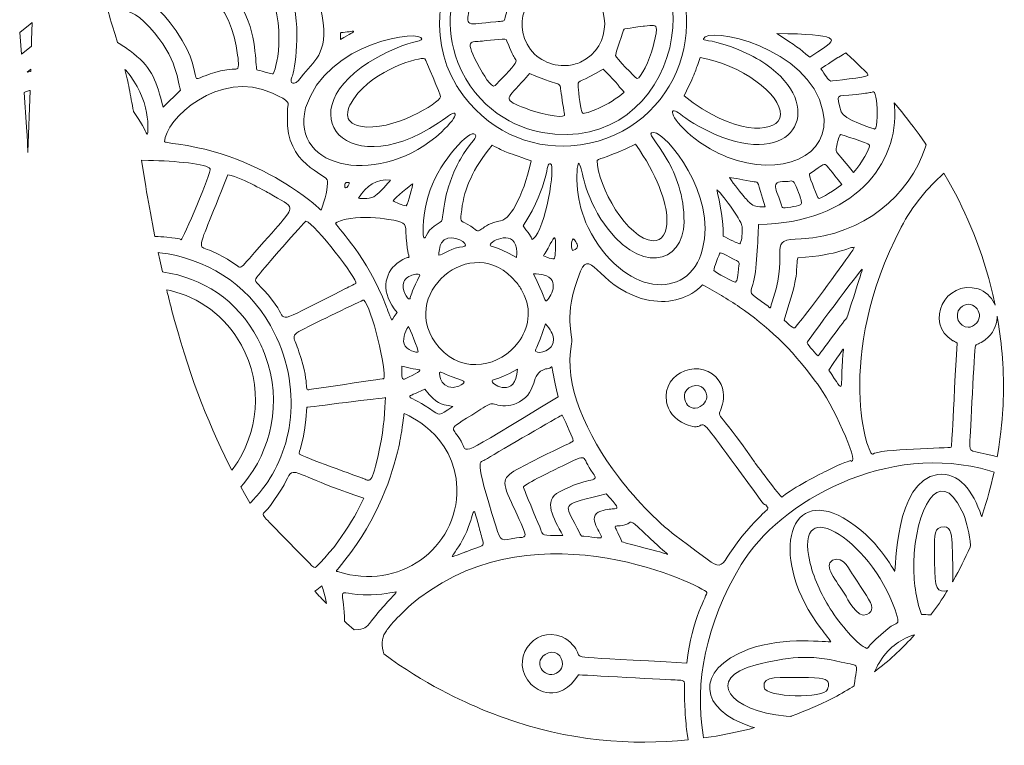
# Model space of a CAD drawing. Header units: inches. Extents: x 11 to 851, y 149 to 714.
# Tile 4 of 7: x 436 to 743, y 159 to 386. Entities that reach past the tile are written whole.
import ezdxf

# ---------------------------------------------------------------- set-up
doc = ezdxf.new("R2010")
doc.units = ezdxf.units.IN
doc.header["$MEASUREMENT"] = 0
doc.layers.add('Layer 1', color=7, linetype='Continuous')

msp = doc.modelspace()

# ---------------------------------------------------------------- linework, layer by layer
at = {"layer": 'Layer 1', "lineweight": 0}
for points in [[(435.56, 381.54), (436.09, 374.73), (436.56, 375.1), (439.23, 377.32), (439.28, 379.17), (439.4, 384.62), (438.8, 384.12), (435.56, 381.54)], [(438.99, 369.39), (439.01, 370.14), (437.85, 369.18), (438.99, 369.39)]]:
    msp.add_lwpolyline(points, dxfattribs=at)
for points, knots in [([(578.49, 412.6), (566.01, 400.61), (562.49, 380.61), (571.67, 365.23), (571.89, 364.86), (572.12, 364.49), (572.36, 364.13), (580.96, 350.9), (594.72, 345.31), (607.52, 346.17), (639.56, 348.53), (653.86, 384.77), (635.47, 408.21), (622.57, 424.88), (605.26, 422.94), (604.94, 423.05), (594.02, 422.97), (585.03, 418.89), (578.49, 412.6)], [0, 0, 0, 0, 1, 1, 1, 2, 2, 2, 3, 3, 3, 4, 4, 4, 5, 5, 5, 6, 6, 6, 6]), ([(574.92, 402.62), (582.64, 415.26), (598.19, 422.95), (614.72, 418.1), (656.23, 405.84), (641.5, 342.73), (598.59, 350.36), (590.53, 351.76), (577.95, 357.57), (572.25, 372.19), (568.01, 383.02), (569.63, 393.98), (574.92, 402.62)], [0, 0, 0, 0, 1, 1, 1, 2, 2, 2, 3, 3, 3, 4, 4, 4, 4]), ([(504.36, 390.37), (509.87, 380.93), (508.9, 371.26), (509.57, 369.93), (509.78, 369.82), (514.4, 368.53), (514.62, 368.64), (515.16, 368.86), (519.57, 383.16), (512.25, 397.78), (511.56, 397.6), (506.1, 395.37), (501.37, 398.23), (500.28, 398.89), (499.22, 399.82), (498.28, 401.11), (494.08, 406.92), (497.95, 407.99), (494.62, 408.32), (486.45, 409.07), (486.45, 415.2), (483.76, 415.84), (479.24, 416.81), (480.43, 417.24), (475.91, 407.99), (491.86, 404.94), (500.07, 397.72), (504.36, 390.37)], [0, 0, 0, 0, 1, 1, 1, 2, 2, 2, 3, 3, 3, 4, 4, 4, 5, 5, 5, 6, 6, 6, 7, 7, 7, 8, 8, 8, 9, 9, 9, 9]), ([(465.59, 394.34), (467.31, 393.59), (476.02, 395.95), (486.23, 379.07), (490.75, 371.54), (489.78, 368.21), (490.75, 367.14), (491.72, 367.14), (494.51, 368.96), (500.21, 369.93), (502.71, 370.33), (503.76, 369.53), (503.81, 371.46), (503.83, 372.1), (503.73, 373.05), (503.54, 374.45), (501.5, 390.36), (492.58, 400.79), (472.58, 403.48), (471.5, 401.33), (465.7, 394.45), (465.59, 394.34)], [0, 0, 0, 0, 1, 1, 1, 2, 2, 2, 3, 3, 3, 4, 4, 4, 5, 5, 5, 6, 6, 6, 7, 7, 7, 7]), ([(518.5, 398.59), (518.47, 398.29), (518.77, 397.5), (519.33, 395.93), (519.63, 395.1), (520, 394.04), (520.43, 392.73), (523.44, 383.37), (521.39, 369.5), (520.43, 367.57), (519.57, 365.85), (521.07, 364.34), (523.33, 367.57), (527.09, 372.83), (532.04, 374.34), (529.89, 386.7), (527.31, 401.44), (525.8, 394.45), (518.92, 398.64), (518.65, 398.76), (518.51, 398.76), (518.5, 398.59)], [0, 0, 0, 0, 1, 1, 1, 2, 2, 2, 3, 3, 3, 4, 4, 4, 5, 5, 5, 6, 6, 6, 7, 7, 7, 7]), ([(575.99, 384.4), (577.04, 383.9), (579.45, 384.47), (584.08, 384.88), (588.49, 385.31), (585.58, 384.12), (589.13, 393.16), (586.66, 395.09), (582.57, 398.96), (580.42, 401.01), (579.89, 400.15), (577.63, 397.35), (576.44, 391.87), (575.81, 388.91), (575.36, 387.03), (575.34, 385.88), (575.33, 385.09), (575.52, 384.63), (575.99, 384.4)], [0, 0, 0, 0, 1, 1, 1, 2, 2, 2, 3, 3, 3, 4, 4, 4, 5, 5, 5, 6, 6, 6, 6]), ([(606.17, 371.24), (607.72, 371.32), (609.21, 371.68), (610.53, 372.3), (620.64, 377.03), (620.42, 391.65), (610.53, 395.84), (609.09, 396.45), (607.66, 396.79), (606.27, 396.91), (596.54, 397.74), (588.78, 387.48), (593.86, 377.89), (596.36, 373.13), (601.52, 370.97), (606.17, 371.24)], [0, 0, 0, 0, 1, 1, 1, 2, 2, 2, 3, 3, 3, 4, 4, 4, 5, 5, 5, 5]), ([(462.96, 388.77), (462.96, 388.77), (462.98, 388.71), (462.98, 388.71), (463.72, 386.09), (464.51, 383.52), (465.3, 380.91), (465.3, 380.91), (466.05, 378.42), (466.05, 378.42), (466.05, 378.42), (467.08, 377.81), (467.08, 377.81), (468.34, 377.02), (469.67, 376.09), (471.07, 374.99), (477.09, 370.15), (478.17, 366.28), (480.32, 358.21), (480.32, 358.21), (485.7, 363.59), (485.7, 363.59), (484.73, 367.14), (484.3, 375.2), (474.3, 384.98), (470.94, 388.28), (466.82, 389.34), (463.32, 388.84), (463.32, 388.84), (462.96, 388.77), (462.96, 388.77)], [0, 0, 0, 0, 1, 1, 1, 2, 2, 2, 3, 3, 3, 4, 4, 4, 5, 5, 5, 6, 6, 6, 7, 7, 7, 8, 8, 8, 9, 9, 9, 10, 10, 10, 10]), ([(634.19, 382.52), (634.14, 384.1), (632.97, 383.75), (630.42, 383.48), (630.21, 383.59), (624.08, 382.62), (624.08, 382.62), (623.97, 382.51), (621.28, 374.45), (621.39, 374.34), (621.6, 373.69), (627.41, 367.57), (628.16, 367.14), (629.24, 367.35), (632.03, 372.73), (633.11, 377.14), (633.83, 379.92), (634.21, 381.57), (634.19, 382.52)], [0, 0, 0, 0, 1, 1, 1, 2, 2, 2, 3, 3, 3, 4, 4, 4, 5, 5, 5, 6, 6, 6, 6]), ([(560.96, 379.5), (561.39, 382.62), (531.29, 378.96), (524.73, 358), (519.78, 338.43), (548.6, 333.27), (567.09, 350.47), (569.99, 353.16), (571.61, 355.31), (571.39, 356.06), (571.07, 357.14), (569.67, 355.63), (566.23, 353.37), (535.48, 332.94), (517.09, 359.39), (549.99, 375.31), (557.2, 378.86), (560.85, 378.64), (560.96, 379.5)], [0, 0, 0, 0, 1, 1, 1, 2, 2, 2, 3, 3, 3, 4, 4, 4, 5, 5, 5, 6, 6, 6, 6]), ([(535.59, 379.39), (538.79, 381.09), (539.8, 381.71), (539.68, 381.88), (539.53, 382.09), (537.49, 381.54), (535.8, 381.54), (535.59, 381.33), (535.59, 380.9), (535.59, 379.39)], [0, 0, 0, 0, 1, 1, 1, 2, 2, 2, 3, 3, 3, 3]), ([(656.27, 342.7), (672.77, 336.22), (689.03, 342.63), (686.12, 357.03), (682.03, 377.14), (649.77, 383.59), (648.81, 379.61), (648.7, 378.75), (650.31, 379.61), (657.3, 377.14), (664.29, 374.62), (669.4, 371.35), (672.83, 367.89), (686.3, 354.3), (673.91, 337.71), (647.52, 352.19), (642.57, 354.88), (641.28, 356.6), (640.1, 357.03), (637.41, 358.1), (640.42, 351.87), (649.24, 346.28), (651.55, 344.81), (653.91, 343.62), (656.27, 342.7)], [0, 0, 0, 0, 1, 1, 1, 2, 2, 2, 3, 3, 3, 4, 4, 4, 5, 5, 5, 6, 6, 6, 7, 7, 7, 8, 8, 8, 8]), ([(688.03, 379.88), (688.03, 379.88), (687.96, 379.92), (687.96, 379.92), (686.26, 380.69), (681.49, 381.09), (671.71, 381.22), (678.05, 377.14), (678.48, 376.81), (682.03, 373.8), (685.51, 376.22), (688.75, 377.93), (688.73, 379.1), (688.73, 379.1), (688.69, 379.32), (688.69, 379.32), (688.69, 379.32), (688.03, 379.88), (688.03, 379.88)], [0, 0, 0, 0, 1, 1, 1, 2, 2, 2, 3, 3, 3, 4, 4, 4, 5, 5, 5, 6, 6, 6, 6]), ([(590.38, 372.74), (590.36, 373.16), (590.04, 373.48), (589.67, 374.02), (589.24, 374.45), (587.41, 379.29), (587.3, 379.39), (586.77, 379.72), (580.64, 378.86), (579.89, 378.86), (576.23, 378.43), (573.97, 379.82), (579.02, 370.58), (579.78, 369.18), (582.79, 363.8), (583.86, 364.99), (589.11, 370.38), (590.45, 371.81), (590.38, 372.74)], [0, 0, 0, 0, 1, 1, 1, 2, 2, 2, 3, 3, 3, 4, 4, 4, 5, 5, 5, 6, 6, 6, 6]), ([(699.88, 368.82), (699.88, 368.82), (697.1, 371.59), (697.1, 371.59), (696.49, 372.19), (695.82, 372.84), (695.07, 373.54), (695.07, 373.54), (693.29, 375.2), (693.29, 375.2), (693.29, 375.2), (692.9, 375.02), (692.9, 375.02), (692.43, 374.75), (691.84, 374.34), (691.06, 373.8), (691.05, 373.83), (690.96, 373.8), (690.8, 373.72), (689.72, 373.16), (685.66, 370.35), (685.47, 370.25), (686.87, 368.32), (687.62, 366.71), (688.59, 366.38), (688.7, 366.38), (699.88, 367.57), (700.09, 368.1), (700.12, 368.16), (700.11, 368.25), (700.07, 368.37), (700.07, 368.37), (699.88, 368.82), (699.88, 368.82)], [0, 0, 0, 0, 1, 1, 1, 2, 2, 2, 3, 3, 3, 4, 4, 4, 5, 5, 5, 6, 6, 6, 7, 7, 7, 8, 8, 8, 9, 9, 9, 10, 10, 10, 11, 11, 11, 11]), ([(566.87, 361.44), (566.98, 361.76), (562.14, 373.26), (561.93, 373.37), (560.53, 374.02), (546.12, 370.15), (539.78, 360.9), (539.24, 360.05), (537.77, 357.88), (537.82, 355.89), (537.86, 354.34), (538.81, 352.91), (541.82, 352.3), (551.82, 350.36), (566.55, 359.72), (566.87, 361.44)], [0, 0, 0, 0, 1, 1, 1, 2, 2, 2, 3, 3, 3, 4, 4, 4, 5, 5, 5, 5]), ([(642.79, 361.76), (658.27, 349.4), (670.85, 350.26), (672.57, 354.66), (672.72, 355.05), (672.8, 355.45), (672.83, 355.86), (673.22, 362.12), (660.34, 371.78), (647.84, 373.69), (645.9, 368.75), (647.3, 370.9), (642.79, 361.76)], [0, 0, 0, 0, 1, 1, 1, 2, 2, 2, 3, 3, 3, 4, 4, 4, 4]), ([(468.4, 369.99), (468.4, 369.99), (469.08, 367.11), (469.08, 367.11), (469.3, 366.1), (469.52, 365.08), (469.72, 364.03), (470.17, 361.73), (470.6, 359.38), (471.01, 356.97), (471.01, 356.97), (471.02, 356.94), (471.02, 356.94), (471.02, 356.94), (471.71, 355.97), (471.71, 355.97), (474.07, 352.51), (475.16, 349.79), (475.37, 349.83), (475.72, 349.91), (476.57, 361.07), (468.63, 369.75), (468.63, 369.75), (468.4, 369.99), (468.4, 369.99)], [0, 0, 0, 0, 1, 1, 1, 2, 2, 2, 3, 3, 3, 4, 4, 4, 5, 5, 5, 6, 6, 6, 7, 7, 7, 8, 8, 8, 8]), ([(520.06, 333.41), (526.01, 329.52), (529.33, 326.31), (529.56, 326.17), (530.86, 329.4), (531.72, 333.37), (531.61, 335.2), (531.5, 337.46), (518.28, 340.36), (519.14, 354.99), (518.92, 354.99), (519.14, 357.67), (519.14, 357.78), (519.35, 359.82), (520.21, 359.93), (514.4, 362.62), (497.85, 370.36), (480.75, 354.23), (480.75, 347.46), (481.29, 347.24), (482.47, 347.03), (485.05, 346.71), (500.41, 344.53), (512.41, 338.41), (520.06, 333.41)], [0, 0, 0, 0, 1, 1, 1, 2, 2, 2, 3, 3, 3, 4, 4, 4, 5, 5, 5, 6, 6, 6, 7, 7, 7, 8, 8, 8, 8]), ([(605.48, 355.63), (605.58, 355.74), (605.15, 357.89), (604.62, 361.54), (603.65, 367.46), (605.69, 363.8), (594.62, 368.75), (593.69, 367.67), (592.85, 366.75), (592.11, 365.94), (586.92, 360.32), (586.46, 360.71), (593.33, 357.89), (596.77, 356.49), (604.83, 354.66), (605.48, 355.63)], [0, 0, 0, 0, 1, 1, 1, 2, 2, 2, 3, 3, 3, 4, 4, 4, 5, 5, 5, 5]), ([(609.75, 365.29), (609.75, 365.07), (609.76, 364.8), (609.78, 364.45), (609.88, 362.84), (610.53, 356.81), (611.17, 356.38), (611.82, 355.85), (619.78, 358.96), (624.08, 362.94), (620.31, 367.03), (624.51, 363.05), (617.52, 370.15), (610.56, 365.82), (609.77, 366.84), (609.75, 365.29)], [0, 0, 0, 0, 1, 1, 1, 2, 2, 2, 3, 3, 3, 4, 4, 4, 5, 5, 5, 5]), ([(436.94, 362.85), (436.94, 362.85), (437.69, 351.98), (437.69, 351.98), (438.18, 344.45), (438.12, 343.43), (438.15, 344.34), (438.15, 344.34), (438.8, 363.46), (438.8, 363.46), (438.8, 363.46), (438.57, 363.4), (438.57, 363.4), (438.16, 363.27), (437.75, 363.14), (437.35, 363), (437.35, 363), (436.94, 362.85), (436.94, 362.85)], [0, 0, 0, 0, 1, 1, 1, 2, 2, 2, 3, 3, 3, 4, 4, 4, 5, 5, 5, 6, 6, 6, 6]), ([(701, 362.86), (700.28, 362.7), (698.97, 362.46), (696.44, 362.19), (689.66, 361.54), (690.31, 362.73), (691.82, 356.81), (692.25, 354.56), (702.14, 351.33), (702.24, 351.44), (702.73, 351.6), (702.97, 353.24), (703.02, 355.24), (703.11, 358.58), (702.66, 362.92), (701.92, 363.05), (701.81, 363.1), (701.71, 363.02), (701, 362.86)], [0, 0, 0, 0, 1, 1, 1, 2, 2, 2, 3, 3, 3, 4, 4, 4, 5, 5, 5, 6, 6, 6, 6]), ([(718.29, 346.54), (718.29, 346.54), (717.95, 347.04), (717.95, 347.04), (715.46, 350.68), (713, 353.92), (710.7, 356.76), (710.7, 356.76), (708.28, 359.65), (708.28, 359.65), (708.28, 359.65), (708.4, 358.54), (708.4, 358.54), (709.94, 340.62), (695.7, 322.14), (666.01, 321.65), (665.8, 317.03), (665.47, 307.03), (664.29, 302.95), (663.43, 299.93), (662.46, 300.79), (669.02, 296.17), (669.88, 295.53), (669.34, 294.67), (670.74, 298.86), (675.58, 313.91), (668.16, 317.14), (679.34, 317.14), (698.93, 318.38), (713.2, 331), (718, 345.57), (718, 345.57), (718.29, 346.54), (718.29, 346.54)], [0, 0, 0, 0, 1, 1, 1, 2, 2, 2, 3, 3, 3, 4, 4, 4, 5, 5, 5, 6, 6, 6, 7, 7, 7, 8, 8, 8, 9, 9, 9, 10, 10, 10, 11, 11, 11, 11]), ([(573.02, 342.06), (575.69, 346.77), (578, 348.48), (577.84, 349.29), (577.2, 352.62), (568.27, 343.37), (564.29, 334.23), (562.28, 329.66), (561.35, 323.12), (561.37, 319.72), (561.37, 317.68), (561.71, 316.78), (562.36, 318.11), (563.43, 321.01), (566.23, 321.65), (567.09, 322.73), (567.84, 323.59), (567.2, 328.21), (570.32, 336.28), (571.2, 338.59), (572.13, 340.49), (573.02, 342.06)], [0, 0, 0, 0, 1, 1, 1, 2, 2, 2, 3, 3, 3, 4, 4, 4, 5, 5, 5, 6, 6, 6, 7, 7, 7, 7]), ([(609.59, 332.42), (609.97, 328.89), (610.92, 324.68), (612.89, 320.69), (623.43, 299.5), (644.18, 297.14), (648.59, 314.02), (653, 330.9), (637.3, 350.26), (633.32, 350.36), (630.84, 350.48), (634.18, 347.71), (637.56, 341.84), (640.18, 337.27), (642.83, 330.83), (642.79, 322.41), (642.68, 309.5), (628.59, 305.2), (616.87, 323.37), (610.96, 332.62), (611.17, 339.93), (609.88, 340.79), (609.52, 340.37), (609.09, 336.95), (609.59, 332.42)], [0, 0, 0, 0, 1, 1, 1, 2, 2, 2, 3, 3, 3, 4, 4, 4, 5, 5, 5, 6, 6, 6, 7, 7, 7, 8, 8, 8, 8]), ([(690.25, 345.13), (690.16, 343.95), (690.7, 344.01), (695.69, 337.89), (698.41, 341.12), (700.66, 345.19), (700.66, 346.22), (700.66, 346.29), (700.65, 346.34), (700.63, 346.38), (700.2, 347.24), (691.71, 349.61), (691.6, 349.72), (691.06, 348.96), (690.52, 347.14), (690.31, 345.74), (690.28, 345.5), (690.26, 345.3), (690.25, 345.13)], [0, 0, 0, 0, 1, 1, 1, 2, 2, 2, 3, 3, 3, 4, 4, 4, 5, 5, 5, 6, 6, 6, 6]), ([(590.78, 328.7), (592.82, 332.76), (594.44, 338.04), (595.05, 341.55), (586.23, 344.56), (587.52, 344.13), (582.9, 346.38), (576.77, 338.64), (574.4, 333.27), (573.43, 326.28), (572.9, 322.41), (573, 322.94), (575.15, 321.76), (578.81, 319.83), (577.73, 318.97), (579.67, 320.26), (580.75, 321.01), (582.36, 322.3), (585.58, 322.84), (587.37, 323.12), (589.2, 325.54), (590.78, 328.7)], [0, 0, 0, 0, 1, 1, 1, 2, 2, 2, 3, 3, 3, 4, 4, 4, 5, 5, 5, 6, 6, 6, 7, 7, 7, 7]), ([(615.69, 341.65), (615.69, 333.7), (625.26, 316.92), (633.11, 316.6), (635.93, 316.51), (637.54, 319.01), (637.45, 323.27), (637.33, 328.75), (634.4, 337.15), (627.62, 346.71), (618.92, 342.41), (616.77, 342.51), (615.69, 341.65)], [0, 0, 0, 0, 1, 1, 1, 2, 2, 2, 3, 3, 3, 4, 4, 4, 4]), ([(473.52, 341.68), (473.52, 341.68), (474.88, 333.46), (474.88, 333.46), (475.6, 329.21), (476.39, 324.78), (477.3, 320.14), (477.3, 320.14), (477.73, 317.95), (477.73, 317.95), (477.73, 317.95), (477.89, 317.95), (477.89, 317.95), (478.97, 317.88), (480.17, 317.8), (481.5, 317.68), (486.02, 317.25), (485.8, 316.92), (485.91, 316.92), (486.45, 316.92), (495.48, 338.11), (494.94, 339.07), (494.06, 340.52), (484.28, 341.49), (475.73, 341.66), (475.73, 341.66), (473.52, 341.68), (473.52, 341.68)], [0, 0, 0, 0, 1, 1, 1, 2, 2, 2, 3, 3, 3, 4, 4, 4, 5, 5, 5, 6, 6, 6, 7, 7, 7, 8, 8, 8, 9, 9, 9, 9]), ([(595.75, 317.17), (599.66, 320.26), (602.74, 340.06), (601.17, 340.58), (599.35, 341.22), (601.28, 334.66), (592.57, 321.22), (595.37, 317.57), (595.15, 317.89), (595.37, 316.92), (595.5, 316.99), (595.62, 317.07), (595.75, 317.17)], [0, 0, 0, 0, 1, 1, 1, 2, 2, 2, 3, 3, 3, 4, 4, 4, 4]), ([(692.03, 334.13), (685.04, 342.41), (688.37, 341.33), (681.92, 337.46), (681.91, 337.41), (681.91, 337.34), (681.92, 337.25), (682.05, 335.89), (684.52, 329.93), (684.72, 329.83), (685.15, 329.61), (687.62, 330.9), (692.03, 334.13)], [0, 0, 0, 0, 1, 1, 1, 2, 2, 2, 3, 3, 3, 4, 4, 4, 4]), ([(519.84, 326.8), (519.74, 328.27), (517.33, 328.9), (513.33, 331.44), (512.9, 331.55), (505.59, 336.06), (500.53, 337.14), (494.73, 322.56), (492.36, 317.55), (492.24, 315.56), (492.14, 314.02), (493.41, 314.32), (495.48, 313.38), (506.88, 308.21), (502.47, 306.28), (507.2, 311.01), (516.27, 321.59), (519.97, 324.9), (519.84, 326.8)], [0, 0, 0, 0, 1, 1, 1, 2, 2, 2, 3, 3, 3, 4, 4, 4, 5, 5, 5, 6, 6, 6, 6]), ([(538.38, 334.66), (538.27, 334.77), (537.41, 334.99), (537.09, 334.45), (537.04, 334.29), (536.98, 333.97), (536.98, 333.67), (536.98, 333.37), (537.04, 333.11), (537.2, 333.05), (537.63, 332.94), (538.49, 334.45), (538.38, 334.66)], [0, 0, 0, 0, 1, 1, 1, 2, 2, 2, 3, 3, 3, 4, 4, 4, 4]), ([(541.28, 329.83), (542.14, 329.61), (545.37, 329.61), (546.55, 330.69), (547.74, 331.55), (550.64, 334.66), (551.18, 335.52), (546.98, 335.85), (543.65, 333.91), (541.28, 329.83)], [0, 0, 0, 0, 1, 1, 1, 2, 2, 2, 3, 3, 3, 3]), ([(663.38, 328.33), (664.55, 327.31), (665.57, 327.21), (668.05, 327.14), (665.47, 335.63), (666.23, 334.77), (664.61, 334.99), (661.39, 335.42), (658.48, 336.28), (656.98, 336.28), (656.98, 335.95), (660.63, 331.44), (660.74, 331.33), (661.91, 329.88), (662.67, 328.94), (663.38, 328.33)], [0, 0, 0, 0, 1, 1, 1, 2, 2, 2, 3, 3, 3, 4, 4, 4, 5, 5, 5, 5]), ([(671.31, 333.76), (671.2, 332.73), (672.03, 331.01), (673, 328.32), (673.32, 327.35), (673.32, 327.03), (673.54, 326.92), (673.75, 326.71), (678.27, 327.35), (678.81, 327.68), (679.13, 327.8), (679.33, 327.98), (679.38, 328.36), (679.45, 328.99), (679.1, 330.16), (678.16, 332.51), (676.87, 335.74), (676.87, 335.31), (675.26, 335.09), (672.46, 335.15), (671.41, 334.8), (671.31, 333.76)], [0, 0, 0, 0, 1, 1, 1, 2, 2, 2, 3, 3, 3, 4, 4, 4, 5, 5, 5, 6, 6, 6, 7, 7, 7, 7]), ([(739.82, 296.48), (739.82, 296.48), (739.11, 299.8), (739.11, 299.8), (735.97, 313.3), (730.93, 325.09), (725.43, 334.99), (725.43, 334.99), (723.87, 337.71), (723.87, 337.71), (723.87, 337.71), (723.62, 337.49), (723.62, 337.49), (718.94, 333.25), (714.04, 327.59), (710.52, 320.79), (689.23, 279.94), (700.31, 248.65), (701.71, 250.04), (703.32, 251.66), (725.79, 251.98), (726.11, 252.19), (726.33, 252.84), (726.33, 254.78), (727.94, 284.67), (727.51, 284.99), (726.65, 285.42), (726.65, 285.42), (717.62, 290.9), (724.18, 304.67), (734.5, 301.55), (736.76, 300.86), (738.55, 299.19), (739.56, 297.1), (739.56, 297.1), (739.82, 296.48), (739.82, 296.48)], [0, 0, 0, 0, 1, 1, 1, 2, 2, 2, 3, 3, 3, 4, 4, 4, 5, 5, 5, 6, 6, 6, 7, 7, 7, 8, 8, 8, 9, 9, 9, 10, 10, 10, 11, 11, 11, 12, 12, 12, 12]), ([(558.17, 334.34), (557.2, 333.91), (552.68, 329.93), (552.04, 329.07), (552.68, 328.54), (555.05, 327.68), (556.12, 327.46), (556.77, 328.32), (558.17, 333.91), (558.17, 334.34)], [0, 0, 0, 0, 1, 1, 1, 2, 2, 2, 3, 3, 3, 3]), ([(653, 332.51), (653.11, 332.08), (655.04, 324.02), (655.04, 318), (656.55, 317.25), (659.67, 315.63), (660.2, 315.63), (660.77, 316.12), (660.91, 318.48), (660.9, 320.03), (660.9, 320.55), (660.88, 320.98), (660.85, 321.22), (660.63, 323.16), (654.08, 331.87), (653, 332.51)], [0, 0, 0, 0, 1, 1, 1, 2, 2, 2, 3, 3, 3, 4, 4, 4, 5, 5, 5, 5]), ([(509.13, 304.34), (509.05, 303.23), (511.39, 302.51), (516.12, 295.63), (518.49, 290.8), (516.66, 291.55), (537.2, 301.66), (537.2, 301.66), (540.32, 303.27), (540.42, 303.27), (541.07, 304.45), (527.74, 321.76), (524.83, 322.73), (524.4, 322.51), (510.75, 306.82), (510.75, 306.71), (509.71, 305.43), (509.17, 304.85), (509.13, 304.34)], [0, 0, 0, 0, 1, 1, 1, 2, 2, 2, 3, 3, 3, 4, 4, 4, 5, 5, 5, 6, 6, 6, 6]), ([(538.75, 323.56), (536.96, 323.29), (535.32, 322.82), (534.08, 322.08), (535.37, 319.61), (543.76, 312.08), (549.89, 296.17), (549.89, 295.96), (551.61, 291.98), (551.61, 291.87), (551.82, 292.09), (551.71, 291.98), (553.33, 294.24), (547.95, 300.26), (549.35, 306.49), (553.22, 309.5), (559.03, 314.13), (556.55, 306.92), (556.02, 319.61), (555.91, 322.08), (555.48, 322.41), (550.64, 323.27), (547.46, 323.78), (542.71, 324.15), (538.75, 323.56)], [0, 0, 0, 0, 1, 1, 1, 2, 2, 2, 3, 3, 3, 4, 4, 4, 5, 5, 5, 6, 6, 6, 7, 7, 7, 8, 8, 8, 8]), ([(591.03, 284.83), (594.31, 289.16), (595.47, 294.99), (592.44, 300.68), (591.9, 301.7), (591.24, 302.7), (590.42, 303.7), (576.77, 320.36), (552.36, 299.29), (566.44, 283.27), (574.19, 274.57), (585.56, 277.62), (591.03, 284.83)], [0, 0, 0, 0, 1, 1, 1, 2, 2, 2, 3, 3, 3, 4, 4, 4, 4]), ([(582.36, 315.2), (582.57, 314.56), (582.9, 315.53), (590.53, 311.33), (590.6, 311.94), (590.64, 312.5), (590.63, 313), (590.55, 320.58), (582.16, 316.61), (582.36, 315.2)], [0, 0, 0, 0, 1, 1, 1, 2, 2, 2, 3, 3, 3, 3]), ([(574.62, 315.2), (574.83, 316.49), (568.92, 319.18), (567.09, 315.96), (566.55, 315.1), (566.23, 312.62), (566.34, 312.08), (567.84, 312.41), (568.17, 313.05), (571.39, 314.24), (573.43, 314.77), (574.62, 314.67), (574.62, 315.2)], [0, 0, 0, 0, 1, 1, 1, 2, 2, 2, 3, 3, 3, 4, 4, 4, 4]), ([(598.92, 311.87), (601.93, 310.79), (602.46, 310.36), (602.57, 312.08), (603.06, 318.46), (602.33, 317.81), (601.85, 317), (601.69, 316.73), (601.55, 316.44), (601.5, 316.39), (600.31, 314.24), (599.67, 312.95), (598.92, 311.87)], [0, 0, 0, 0, 1, 1, 1, 2, 2, 2, 3, 3, 3, 4, 4, 4, 4]), ([(607.69, 315.28), (607.68, 314.5), (607.79, 313.75), (607.95, 313.59), (608.16, 313.48), (609.56, 314.02), (609.56, 314.88), (609.56, 315.2), (609.35, 315.77), (609.06, 316.25), (608.78, 316.74), (608.43, 317.14), (608.16, 317.14), (607.84, 316.87), (607.71, 316.06), (607.69, 315.28)], [0, 0, 0, 0, 1, 1, 1, 2, 2, 2, 3, 3, 3, 4, 4, 4, 5, 5, 5, 5]), ([(660.13, 295.89), (656.37, 298.46), (652.52, 300.72), (648.59, 302.84), (644.51, 298.75), (638.59, 296.82), (632.14, 298), (616.98, 300.69), (613.65, 314.88), (610.53, 307.14), (604.62, 292.19), (608.38, 287.79), (607.73, 284.45), (605.05, 271.95), (612.4, 256.05), (622.35, 242.92), (628.33, 235.04), (635.25, 228.15), (641.5, 223.59), (657.41, 211.98), (651.82, 213.27), (660.85, 224.35), (669.24, 234.56), (669.88, 232.09), (668.27, 234.24), (667.84, 234.24), (667.09, 235.1), (667.09, 235.21), (641.17, 270.47), (653.21, 255.21), (643.22, 259.4), (639.67, 260.9), (637.84, 263.7), (637.3, 266.39), (635.69, 275.96), (648.81, 280.37), (653.75, 272.84), (655.69, 269.94), (655.15, 266.5), (654.61, 264.99), (653.11, 260.58), (652.57, 265.31), (664.61, 247.79), (664.72, 247.68), (672.89, 236.6), (673.32, 236.6), (675.36, 238.65), (684.07, 243.27), (687.3, 244.88), (698.16, 250.04), (693.64, 247.03), (695.36, 248), (696.44, 249.83), (687.41, 269.08), (683.64, 272.84), (676.25, 283.11), (668.4, 290.24), (660.13, 295.89)], [0, 0, 0, 0, 1, 1, 1, 2, 2, 2, 3, 3, 3, 4, 4, 4, 5, 5, 5, 6, 6, 6, 7, 7, 7, 8, 8, 8, 9, 9, 9, 10, 10, 10, 11, 11, 11, 12, 12, 12, 13, 13, 13, 14, 14, 14, 15, 15, 15, 16, 16, 16, 17, 17, 17, 18, 18, 18, 19, 19, 19, 19]), ([(680.36, 293.18), (685.66, 300), (695.74, 313.75), (695.9, 314.56), (693.64, 314.56), (692.03, 312.3), (678.27, 311.22), (677.3, 306.39), (679.24, 307.46), (673.97, 291.87), (674.4, 291.44), (676.76, 289.18), (677.19, 289.4), (677.35, 289.4), (678.59, 290.9), (680.36, 293.18)], [0, 0, 0, 0, 1, 1, 1, 2, 2, 2, 3, 3, 3, 4, 4, 4, 5, 5, 5, 5]), ([(478.77, 312.91), (478.77, 312.91), (479.26, 310.6), (479.26, 310.6), (479.26, 310.6), (480.1, 306.86), (480.1, 306.86), (480.1, 306.86), (480.47, 306.81), (480.47, 306.81), (492.34, 305.05), (503.48, 298.25), (509.87, 285.96), (510.71, 284.34), (511.48, 282.62), (512.15, 280.8), (517.54, 265.96), (513.98, 251.33), (505.44, 240.88), (505.44, 240.88), (504.55, 239.82), (504.55, 239.82), (504.55, 239.82), (505.7, 237.75), (505.7, 237.75), (506.25, 236.79), (506.81, 235.83), (507.37, 234.89), (507.37, 234.89), (507.45, 234.75), (507.45, 234.75), (507.45, 234.75), (508.74, 236.16), (508.74, 236.16), (509.6, 237.12), (510.45, 238.13), (511.29, 239.19), (520.32, 250.58), (524.73, 270.47), (513.76, 290.15), (506.38, 303.46), (493.2, 311.2), (479.23, 312.86), (479.23, 312.86), (478.77, 312.91), (478.77, 312.91)], [0, 0, 0, 0, 1, 1, 1, 2, 2, 2, 3, 3, 3, 4, 4, 4, 5, 5, 5, 6, 6, 6, 7, 7, 7, 8, 8, 8, 9, 9, 9, 10, 10, 10, 11, 11, 11, 12, 12, 12, 13, 13, 13, 14, 14, 14, 15, 15, 15, 15]), ([(659.93, 309.19), (660.01, 310.21), (659.67, 310.07), (657.09, 311.44), (655.37, 312.41), (654.4, 312.73), (654.08, 312.84), (653.64, 312.3), (652.14, 308), (652.03, 307.35), (652.57, 306.6), (658.38, 303.59), (658.81, 303.7), (659.24, 303.81), (659.45, 304.77), (659.77, 307.68), (659.83, 308.38), (659.9, 308.85), (659.93, 309.19)], [0, 0, 0, 0, 1, 1, 1, 2, 2, 2, 3, 3, 3, 4, 4, 4, 5, 5, 5, 6, 6, 6, 6]), ([(696.05, 300.16), (697.25, 303.89), (698.43, 307.62), (698.37, 307.68), (698.05, 308), (680.96, 284.77), (681.17, 284.77), (681.6, 283.81), (683.97, 281.12), (684.61, 280.69), (684.72, 280.8), (693.54, 292.62), (693.64, 292.73), (693.64, 292.73), (694.85, 296.44), (696.05, 300.16)], [0, 0, 0, 0, 1, 1, 1, 2, 2, 2, 3, 3, 3, 4, 4, 4, 5, 5, 5, 5]), ([(558.3, 306), (557.14, 305.69), (555.85, 304.99), (555.37, 303.81), (554.51, 301.44), (556.45, 298.11), (557.2, 298.43), (557.57, 298.54), (557.25, 298.19), (557.4, 298.91), (557.55, 299.64), (558.17, 301.44), (560.42, 305.85), (560.48, 306.22), (559.46, 306.31), (558.3, 306)], [0, 0, 0, 0, 1, 1, 1, 2, 2, 2, 3, 3, 3, 4, 4, 4, 5, 5, 5, 5]), ([(598.87, 305.95), (598.05, 306.16), (597.03, 306.28), (595.8, 306.28), (599.24, 299.29), (599.24, 298.21), (599.67, 297.78), (600.99, 298.54), (604.61, 304.48), (598.87, 305.95)], [0, 0, 0, 0, 1, 1, 1, 2, 2, 2, 3, 3, 3, 3]), ([(481.42, 301.28), (481.42, 301.28), (481.61, 300.47), (481.61, 300.47), (482.03, 298.73), (482.48, 296.97), (482.95, 295.18), (487.83, 276.43), (493.97, 260.45), (500.84, 246.82), (500.84, 246.82), (501.77, 245.01), (501.77, 245.01), (501.77, 245.01), (502.18, 245.55), (502.18, 245.55), (510.07, 256.39), (511.62, 271.46), (504.73, 284.02), (499.61, 293.34), (491.46, 298.9), (482.6, 301.03), (482.6, 301.03), (481.42, 301.28), (481.42, 301.28)], [0, 0, 0, 0, 1, 1, 1, 2, 2, 2, 3, 3, 3, 4, 4, 4, 5, 5, 5, 6, 6, 6, 7, 7, 7, 8, 8, 8, 8]), ([(521.14, 286.35), (521.2, 285.48), (521.93, 284.28), (522.68, 281.98), (526.66, 269.94), (523.65, 269.83), (526.55, 270.26), (557.41, 274.77), (546.98, 273.48), (549.13, 273.48), (550.21, 275.74), (545.26, 296.06), (542.9, 298.11), (542.47, 298.11), (525.8, 289.94), (525.69, 289.83), (522.13, 288.07), (521.07, 287.48), (521.14, 286.35)], [0, 0, 0, 0, 1, 1, 1, 2, 2, 2, 3, 3, 3, 4, 4, 4, 5, 5, 5, 6, 6, 6, 6]), ([(731.39, 289.62), (732.27, 289.61), (733.21, 290.02), (734.07, 291.01), (736.87, 294.24), (732.24, 298.97), (729.02, 295.63), (726.68, 293.3), (728.76, 289.63), (731.39, 289.62)], [0, 0, 0, 0, 1, 1, 1, 2, 2, 2, 3, 3, 3, 3]), ([(740.47, 293.05), (740.47, 293.05), (740.47, 292.53), (740.47, 292.53), (740.31, 290.13), (739.18, 287.68), (736.76, 285.74), (734.61, 284.02), (734.18, 284.77), (733.75, 283.81), (733.21, 282.52), (732.14, 255.64), (731.92, 253.7), (731.75, 250.21), (732.07, 251.4), (739.46, 249.49), (739.46, 249.49), (740.43, 249.22), (740.43, 249.22), (740.43, 249.22), (740.51, 249.65), (740.51, 249.65), (741.78, 256.84), (742.17, 262.43), (742.3, 265.25), (742.68, 274.18), (742.14, 282.62), (740.9, 290.54), (740.9, 290.54), (740.47, 293.05), (740.47, 293.05)], [0, 0, 0, 0, 1, 1, 1, 2, 2, 2, 3, 3, 3, 4, 4, 4, 5, 5, 5, 6, 6, 6, 7, 7, 7, 8, 8, 8, 9, 9, 9, 10, 10, 10, 10]), ([(559.89, 281.98), (559.99, 282.19), (557.09, 289.61), (556.88, 289.83), (556.23, 289.51), (554.83, 286.17), (555.48, 284.45), (556.12, 282.41), (559.56, 281.55), (559.89, 281.98)], [0, 0, 0, 0, 1, 1, 1, 2, 2, 2, 3, 3, 3, 3]), ([(602.03, 286.14), (601.89, 287.38), (601.18, 288.89), (599.56, 290.69), (596.87, 282.41), (596.01, 282.52), (596.55, 282.09), (597.48, 281.16), (602.02, 282.23), (602.06, 285.62), (602.06, 285.79), (602.05, 285.96), (602.03, 286.14)], [0, 0, 0, 0, 1, 1, 1, 2, 2, 2, 3, 3, 3, 4, 4, 4, 4]), ([(687.94, 276.28), (693.43, 268.11), (691.28, 269.72), (692.35, 281.23), (692.41, 281.82), (692.51, 282.31), (692.54, 282.59), (692.64, 283.42), (692.14, 282.33), (687.94, 276.28)], [0, 0, 0, 0, 1, 1, 1, 2, 2, 2, 3, 3, 3, 3]), ([(582.82, 265.77), (582.12, 265.66), (581.01, 265.1), (578.49, 263.48), (572.86, 259.86), (570.95, 258.95), (570.88, 257.95), (570.83, 257.17), (571.9, 256.34), (573.22, 254.13), (575.58, 250.15), (570.75, 248.22), (603.54, 267.89), (600.42, 280.8), (602.89, 276.6), (599.56, 276.6), (594.62, 275.1), (597.41, 269.83), (591.5, 266.39), (589.13, 264.99), (586.55, 264.88), (584.72, 265.31), (583.81, 265.53), (583.51, 265.88), (582.82, 265.77)], [0, 0, 0, 0, 1, 1, 1, 2, 2, 2, 3, 3, 3, 4, 4, 4, 5, 5, 5, 6, 6, 6, 7, 7, 7, 8, 8, 8, 8]), ([(560.42, 276.28), (560.42, 276.39), (558.81, 276.5), (554.73, 277.46), (554.73, 277.19), (554.72, 276.8), (554.72, 276.37), (554.72, 275.07), (554.78, 273.38), (555.26, 273.38), (555.48, 273.38), (560.53, 275.63), (560.42, 276.28)], [0, 0, 0, 0, 1, 1, 1, 2, 2, 2, 3, 3, 3, 4, 4, 4, 4]), ([(582.9, 272.73), (583.11, 271.66), (590.21, 267.36), (590.85, 276.5), (583.33, 272.52), (582.79, 273.48), (582.9, 272.73)], [0, 0, 0, 0, 1, 1, 1, 2, 2, 2, 2]), ([(574.18, 272.49), (574.27, 272.95), (573.21, 273.12), (571.93, 273.59), (567.52, 275.2), (566.87, 275.85), (566.55, 275.53), (566.23, 275.31), (567.09, 269.18), (572.57, 271.23), (573.66, 271.83), (574.13, 272.21), (574.18, 272.49)], [0, 0, 0, 0, 1, 1, 1, 2, 2, 2, 3, 3, 3, 4, 4, 4, 4]), ([(649.86, 268.21), (649.75, 270.48), (647.39, 272.58), (644.29, 270.69), (640.96, 268.65), (644.08, 261.55), (648.7, 265.53), (649.43, 266.15), (649.79, 266.95), (649.85, 267.76), (649.87, 267.91), (649.87, 268.06), (649.86, 268.21)], [0, 0, 0, 0, 1, 1, 1, 2, 2, 2, 3, 3, 3, 4, 4, 4, 4]), ([(549.67, 267.68), (549.56, 267.68), (525.26, 264.67), (525.16, 264.67), (524.4, 253.06), (522.25, 250.58), (522.79, 250.04), (523.01, 249.61), (542.47, 242.52), (542.58, 242.52), (544.83, 241.77), (545.26, 239.62), (547.84, 251.77), (549.24, 258.54), (549.46, 264.02), (549.67, 267.68)], [0, 0, 0, 0, 1, 1, 1, 2, 2, 2, 3, 3, 3, 4, 4, 4, 5, 5, 5, 5]), ([(570.64, 264.88), (566.23, 265.85), (566.12, 265.42), (561.93, 270.26), (558.64, 268.8), (557.22, 268.37), (557.23, 267.95), (557.24, 267.42), (559.62, 266.9), (563.43, 264.24), (566.87, 261.87), (565.91, 261.87), (570.64, 264.88)], [0, 0, 0, 0, 1, 1, 1, 2, 2, 2, 3, 3, 3, 4, 4, 4, 4]), ([(553.78, 252.36), (551.82, 243.46), (547.4, 230.06), (536.98, 216.93), (533.76, 212.95), (533.97, 213.59), (535.16, 213.38), (553.43, 207.25), (572.36, 220.48), (571.93, 239.4), (571.5, 256.5), (555.69, 262.52), (555.48, 262.73), (555.34, 262.3), (555.18, 259.79), (554.48, 255.89), (554.29, 254.81), (554.06, 253.63), (553.78, 252.36)], [0, 0, 0, 0, 1, 1, 1, 2, 2, 2, 3, 3, 3, 4, 4, 4, 5, 5, 5, 6, 6, 6, 6]), ([(591.98, 228.38), (591.28, 229.93), (590.26, 232.06), (588.92, 234.99), (585.48, 242.41), (586.23, 242.95), (592.79, 246.39), (608.59, 254.67), (608.59, 253.49), (608.06, 254.78), (607.73, 255.64), (605.15, 261.76), (604.72, 262.19), (604.68, 262.19), (604.28, 261.98), (603.6, 261.6), (598.85, 258.94), (580.73, 248.31), (580.64, 248.22), (579.13, 247.36), (577.09, 249.72), (584.08, 227.68), (585.8, 222.3), (585.58, 223.16), (590.53, 223.92), (593.43, 224.24), (594.1, 223.72), (591.98, 228.38)], [0, 0, 0, 0, 1, 1, 1, 2, 2, 2, 3, 3, 3, 4, 4, 4, 5, 5, 5, 6, 6, 6, 7, 7, 7, 8, 8, 8, 9, 9, 9, 9]), ([(648.88, 161.53), (648.88, 161.53), (651.28, 161.88), (651.28, 161.88), (655.43, 162.54), (659.4, 163.37), (663.16, 164.31), (663.16, 164.31), (664.8, 164.75), (664.8, 164.75), (664.8, 164.75), (663.75, 165.05), (663.75, 165.05), (647.55, 170.21), (645.67, 182.72), (662.89, 189.19), (674.18, 193.38), (687.94, 191.23), (688.59, 191.55), (688.37, 191.88), (685.69, 195.53), (685.58, 195.53), (669.24, 217.04), (674.83, 240.15), (692.46, 230.15), (703.11, 224.13), (708.37, 213.49), (708.48, 213.49), (708.91, 213.38), (708.37, 241.77), (721.92, 243.7), (728.51, 244.57), (733.03, 238.39), (735.5, 230.93), (735.5, 230.93), (735.63, 230.52), (735.63, 230.52), (735.63, 230.52), (735.9, 231.3), (735.9, 231.3), (737.37, 235.76), (738.5, 240.03), (739.38, 243.99), (739.38, 243.99), (739.47, 244.4), (739.47, 244.4), (739.47, 244.4), (738.21, 244.82), (738.21, 244.82), (706.48, 254.3), (672.51, 235.22), (660.63, 215.64), (649.32, 196.91), (646.16, 178.63), (648.73, 162.41), (648.73, 162.41), (648.88, 161.53), (648.88, 161.53)], [0, 0, 0, 0, 1, 1, 1, 2, 2, 2, 3, 3, 3, 4, 4, 4, 5, 5, 5, 6, 6, 6, 7, 7, 7, 8, 8, 8, 9, 9, 9, 10, 10, 10, 11, 11, 11, 12, 12, 12, 13, 13, 13, 14, 14, 14, 15, 15, 15, 16, 16, 16, 17, 17, 17, 18, 18, 18, 19, 19, 19, 19]), ([(605.6, 239.15), (613.44, 242.91), (616.52, 241.2), (614.4, 244.02), (610.31, 249.72), (613.54, 250.47), (604.72, 246.28), (602.36, 245.21), (593.33, 240.8), (592.68, 239.83), (592.68, 239.72), (593.03, 238.82), (593.55, 237.51), (595.13, 233.61), (598.27, 226.15), (598.27, 226.07), (598.81, 224.78), (598.16, 224.67), (604.94, 224.67), (602.14, 230.26), (598.49, 235.42), (603.97, 238.33), (604.53, 238.63), (605.08, 238.9), (605.6, 239.15)], [0, 0, 0, 0, 1, 1, 1, 2, 2, 2, 3, 3, 3, 4, 4, 4, 5, 5, 5, 6, 6, 6, 7, 7, 7, 8, 8, 8, 8]), ([(719.8, 199.92), (719.8, 199.92), (720.02, 200.2), (720.02, 200.2), (721.7, 202.46), (723.26, 204.75), (724.7, 207.07), (724.7, 207.07), (724.97, 207.53), (724.97, 207.53), (724.97, 207.53), (724.86, 207.49), (724.86, 207.49), (724.66, 207.43), (724.43, 207.38), (724.18, 207.36), (720.85, 207.04), (720.95, 209.4), (720.95, 220.05), (720.95, 224.88), (720.63, 227.36), (723.96, 227.36), (726.11, 227.36), (726.44, 224.35), (726.44, 221.12), (726.52, 217.21), (726.67, 214.34), (726.67, 212.27), (726.67, 211.84), (726.66, 211.44), (726.64, 211.07), (726.64, 211.07), (726.57, 210.22), (726.57, 210.22), (726.57, 210.22), (726.77, 210.55), (726.77, 210.55), (728.75, 214.04), (730.48, 217.56), (731.99, 221.04), (731.99, 221.04), (732.19, 221.52), (732.19, 221.52), (732.19, 221.52), (732.04, 222.87), (732.04, 222.87), (731.56, 226.42), (730.72, 229.76), (729.45, 232.41), (722.35, 247.25), (714.77, 232.57), (714.46, 216.1), (714.36, 210.6), (715.07, 204.91), (716.87, 200.05), (717.8, 200.02), (718.66, 199.98), (719.46, 199.94), (719.46, 199.94), (719.8, 199.92), (719.8, 199.92)], [0, 0, 0, 0, 1, 1, 1, 2, 2, 2, 3, 3, 3, 4, 4, 4, 5, 5, 5, 6, 6, 6, 7, 7, 7, 8, 8, 8, 9, 9, 9, 10, 10, 10, 11, 11, 11, 12, 12, 12, 13, 13, 13, 14, 14, 14, 15, 15, 15, 16, 16, 16, 17, 17, 17, 18, 18, 18, 19, 19, 19, 20, 20, 20, 20]), ([(511.48, 231.3), (511.56, 230.44), (514.62, 227.57), (522.68, 219.4), (528.49, 213.49), (526.98, 214.03), (529.24, 216.18), (537.31, 224.13), (542.9, 236.17), (542.9, 236.28), (527.17, 241.54), (522.88, 244.56), (520.91, 244.36), (519.37, 244.2), (519.24, 242.09), (516.23, 237.57), (512.15, 231.34), (511.61, 231.98), (511.5, 231.44), (511.48, 231.4), (511.47, 231.35), (511.48, 231.3)], [0, 0, 0, 0, 1, 1, 1, 2, 2, 2, 3, 3, 3, 4, 4, 4, 5, 5, 5, 6, 6, 6, 7, 7, 7, 7]), ([(688.95, 201), (692.73, 195.25), (697.05, 190.79), (699.77, 189.4), (700.95, 190.16), (699.34, 189.83), (706.44, 195.64), (709.34, 198), (709.99, 196.61), (709.23, 199.4), (703.11, 221.77), (676.22, 239.83), (682.14, 215.96), (683.41, 210.74), (686.02, 205.48), (688.95, 201)], [0, 0, 0, 0, 1, 1, 1, 2, 2, 2, 3, 3, 3, 4, 4, 4, 5, 5, 5, 5]), ([(621.13, 233.01), (622.55, 233.19), (622.11, 233.65), (618.49, 237.68), (604.83, 234.24), (605.26, 234.88), (608.7, 228.43), (611.17, 223.81), (610.53, 224.45), (611.5, 224.45), (615.58, 224.13), (616.77, 223.7), (616.98, 224.02), (617.63, 224.88), (611.82, 230.58), (616.87, 232.3), (618.77, 232.91), (620.28, 232.91), (621.13, 233.01)], [0, 0, 0, 0, 1, 1, 1, 2, 2, 2, 3, 3, 3, 4, 4, 4, 5, 5, 5, 6, 6, 6, 6]), ([(549.14, 187.76), (549.14, 187.76), (551.55, 186), (551.55, 186), (564.04, 177.13), (575.13, 172.31), (582.17, 169.49), (603.04, 161.15), (623.16, 159.25), (640.75, 160.64), (640.75, 160.64), (644.07, 160.94), (644.07, 160.94), (644.07, 160.94), (643.76, 162.89), (643.76, 162.89), (643.52, 164.64), (643.3, 166.9), (643.11, 169.94), (642.46, 180.59), (644.18, 179.3), (639.99, 179.62), (639.77, 179.62), (609.88, 181.23), (609.88, 181.23), (603.75, 171.88), (596.87, 176.5), (595.15, 178.22), (587.95, 185.42), (595.69, 196.82), (604.72, 193.06), (607.41, 191.98), (609.24, 189.19), (609.56, 188.33), (610.31, 186.28), (606.87, 186.93), (643.65, 184.89), (645.26, 198.86), (650.1, 206.18), (649.88, 206.93), (649.02, 208.65), (597.73, 234.24), (560.1, 205.1), (553.65, 200.05), (550.1, 195.32), (549.99, 194.99), (548.67, 193.34), (548.34, 191.16), (548.91, 188.64), (548.91, 188.64), (549.14, 187.76), (549.14, 187.76)], [0, 0, 0, 0, 1, 1, 1, 2, 2, 2, 3, 3, 3, 4, 4, 4, 5, 5, 5, 6, 6, 6, 7, 7, 7, 8, 8, 8, 9, 9, 9, 10, 10, 10, 11, 11, 11, 12, 12, 12, 13, 13, 13, 14, 14, 14, 15, 15, 15, 16, 16, 16, 17, 17, 17, 17]), ([(570.42, 218.11), (570.96, 218.11), (574.83, 219.62), (574.83, 219.62), (579.13, 221.44), (580.53, 221.01), (580.1, 222.63), (579.59, 224.43), (579.18, 225.94), (578.85, 227.19), (576.51, 235.92), (577.88, 231.82), (574.4, 224.67), (572.47, 220.69), (570.85, 219.08), (570.42, 218.11)], [0, 0, 0, 0, 1, 1, 1, 2, 2, 2, 3, 3, 3, 4, 4, 4, 5, 5, 5, 5]), ([(637.64, 218.86), (637.44, 219.16), (635.58, 220.48), (632.25, 223.7), (625.47, 230.15), (626.76, 228.97), (625.26, 228.33), (622.66, 227.24), (621.35, 227.92), (621.3, 227.42), (621.26, 227.03), (621.97, 225.93), (623.43, 222.73), (624.51, 222.3), (626.01, 221.98), (633.11, 220.15), (636.39, 219.29), (637.84, 218.57), (637.64, 218.86)], [0, 0, 0, 0, 1, 1, 1, 2, 2, 2, 3, 3, 3, 4, 4, 4, 5, 5, 5, 6, 6, 6, 6]), ([(701.37, 202.14), (701.4, 201.27), (700.91, 200.62), (699.77, 200.05), (696.87, 198.54), (693.32, 205.64), (693.32, 205.75), (690.1, 210.91), (686.12, 215.21), (689.13, 216.93), (692.57, 218.86), (694.83, 212.95), (695.58, 212.3), (698.83, 206.98), (701.32, 204.05), (701.37, 202.14)], [0, 0, 0, 0, 1, 1, 1, 2, 2, 2, 3, 3, 3, 4, 4, 4, 5, 5, 5, 5]), ([(527.65, 207.28), (527.65, 207.28), (528.47, 206.38), (528.47, 206.38), (529.07, 205.73), (529.67, 205.09), (530.27, 204.46), (530.27, 204.46), (531.25, 203.46), (531.25, 203.46), (531.25, 203.46), (531.07, 204.46), (531.07, 204.46), (530.78, 205.96), (530.35, 207.46), (529.78, 208.97), (529.07, 208.39), (528.37, 207.83), (527.67, 207.29), (527.67, 207.29), (527.65, 207.28), (527.65, 207.28)], [0, 0, 0, 0, 1, 1, 1, 2, 2, 2, 3, 3, 3, 4, 4, 4, 5, 5, 5, 6, 6, 6, 7, 7, 7, 7]), ([(536.92, 197.92), (536.92, 197.92), (537.48, 197.38), (537.48, 197.38), (537.48, 197.38), (539.91, 195.22), (539.91, 195.22), (539.91, 195.22), (541.09, 195.38), (541.09, 195.38), (543.89, 195.74), (543.49, 195.8), (546.23, 199.19), (555.26, 210.48), (555.59, 206.39), (545.16, 206.18), (538.08, 205.99), (536.38, 207.62), (536.24, 206.14), (536.17, 205.28), (536.62, 203.37), (536.85, 199.43), (536.85, 199.43), (536.92, 197.92), (536.92, 197.92)], [0, 0, 0, 0, 1, 1, 1, 2, 2, 2, 3, 3, 3, 4, 4, 4, 5, 5, 5, 6, 6, 6, 7, 7, 7, 8, 8, 8, 8]), ([(702.23, 182.2), (702.23, 182.2), (703.07, 182.84), (703.07, 182.84), (707.36, 186.18), (711.18, 189.79), (714.59, 193.57), (714.59, 193.57), (714.74, 193.74), (714.74, 193.74), (714.74, 193.74), (714.14, 193.57), (714.14, 193.57), (710.01, 192.2), (706.22, 189.38), (703.53, 184.78), (703.18, 184.17), (702.85, 183.56), (702.56, 182.95), (702.56, 182.95), (702.23, 182.2), (702.23, 182.2)], [0, 0, 0, 0, 1, 1, 1, 2, 2, 2, 3, 3, 3, 4, 4, 4, 5, 5, 5, 6, 6, 6, 7, 7, 7, 7]), ([(604.87, 184.55), (605, 187.01), (602.44, 189.59), (599.45, 187.57), (595.26, 184.89), (599.88, 178.97), (603.75, 182.31), (604.48, 182.92), (604.82, 183.73), (604.87, 184.55)], [0, 0, 0, 0, 1, 1, 1, 2, 2, 2, 3, 3, 3, 3]), ([(676.09, 168.27), (676.09, 168.27), (676.19, 168.31), (676.19, 168.31), (680.97, 170.05), (685.18, 171.92), (688.74, 173.74), (691.01, 174.89), (693.17, 176.12), (695.25, 177.4), (695.25, 177.4), (695.89, 177.81), (695.89, 177.81), (695.89, 177.81), (695.89, 177.89), (695.89, 177.89), (696.66, 185.54), (698.11, 183.64), (691.82, 185.21), (682.14, 187.68), (674.61, 186.71), (665.26, 184.35), (648.83, 180.14), (657.3, 169.78), (674.59, 168.37), (674.59, 168.37), (676.09, 168.27), (676.09, 168.27)], [0, 0, 0, 0, 1, 1, 1, 2, 2, 2, 3, 3, 3, 4, 4, 4, 5, 5, 5, 6, 6, 6, 7, 7, 7, 8, 8, 8, 9, 9, 9, 9]), ([(687.87, 178.47), (687.91, 177.97), (687.76, 177.36), (687.51, 176.61), (686.65, 173.81), (668.27, 174.03), (667.73, 177.36), (667.09, 181.23), (673, 180.26), (679.45, 180.37), (685.9, 180.37), (687.76, 179.95), (687.87, 178.47)], [0, 0, 0, 0, 1, 1, 1, 2, 2, 2, 3, 3, 3, 4, 4, 4, 4])]:
    msp.add_open_spline(points, degree=3, knots=knots, dxfattribs=at)

doc.saveas('drawing.dxf')
